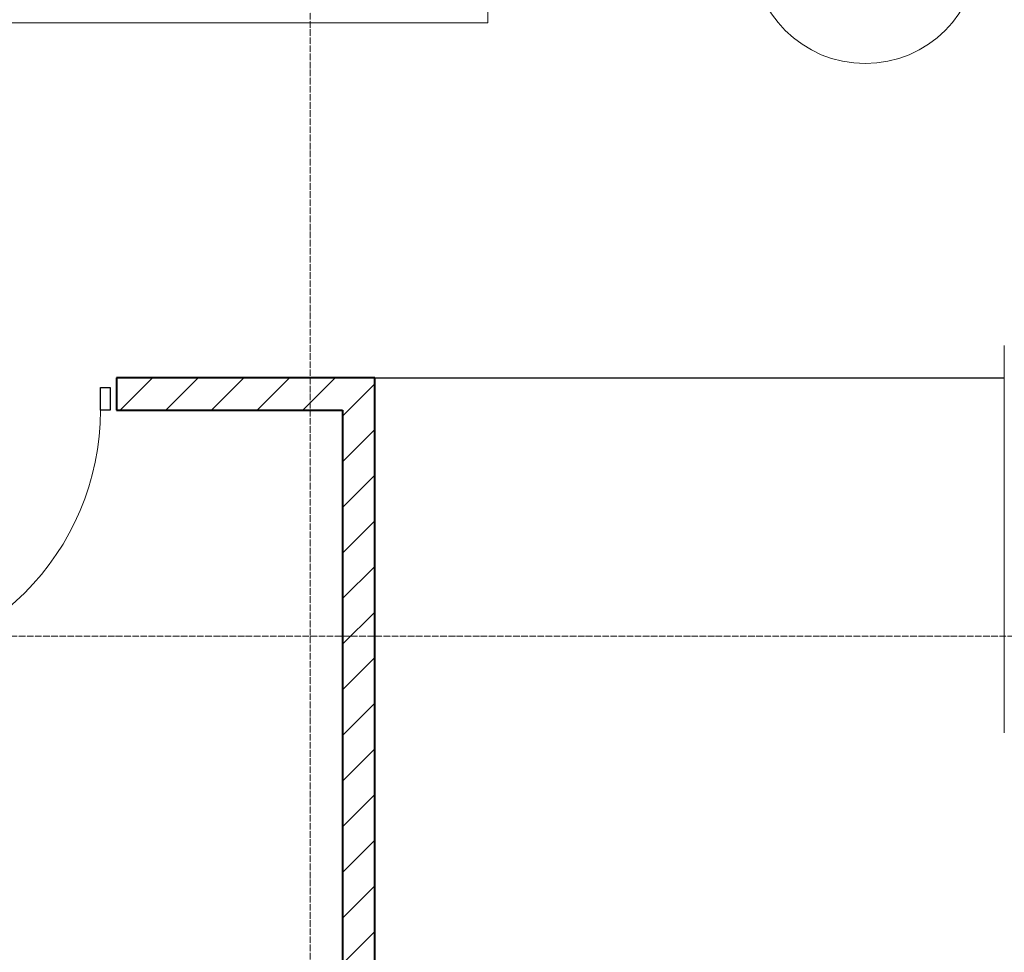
# Model space of a CAD drawing. Header units: millimetres. Extents: x 5617 to 109543, y 7718 to 202726.
# Tile 65 of 84: x 57514 to 60564, y 17820 to 20710. Entities that reach past the tile are written whole.
import ezdxf

# ---------------------------------------------------------------- set-up
doc = ezdxf.new("R2010")
doc.units = ezdxf.units.MM
doc.linetypes.add('ADSK_Линия сетки', pattern=[25, 20, -2.5, 0, -2.5])
doc.linetypes.add('Линия сетки', pattern=[25, 20, -2.5, 0, -2.5])
for name, color, linetype, lineweight in [('Двери', 7, 'Continuous', 18), ('Марки помещений', 7, 'Continuous', 20), ('Оси', 7, 'Continuous', 9), ('Перекрытия', 7, 'Continuous', 18), ('Стены', 7, 'Continuous', 18), ('Стены разрез', 7, 'Continuous', 40)]:
    doc.layers.add(name, color=color, linetype=linetype, lineweight=lineweight)
pattern_1 = [(45, (0, 0), (-70.71068, 70.71068), [])]

# ---------------------------------------------------------------- blocks, each defined once
blk = doc.blocks.new('A_DOR_Door - Вн_3_Одинарная_900x2100-2977806-МКСС_К4_L16_54_900_')
at = {"layer": 'Двери', "color": 253, "lineweight": 30, "true_color": 0xaaaaaa}
for p, q in [((-430, 20), (-400, 20)), ((-430, -50), (-430, 20)), ((-400, 20), (-400, -50)), ((400, -50), (400, 20)), ((400, 20), (430, 20)), ((430, 20), (430, -50)), ((-400, -50), (-430, -50)), ((-400, -50), (-400, -850)), ((-360, -50), (-400, -50)), ((-400, -50), (-400, -850)), ((-360, -850), (-360, -50)), ((430, -50), (400, -50)), ((-400, -850), (-360, -850))]:
    blk.add_line(p, q, dxfattribs=at)
at = {"layer": 'Двери', "color": 254, "lineweight": 9, "true_color": 0xd4d4d4}
blk.add_arc((-400, -50), 800, 270, 0, dxfattribs=at)
blk = doc.blocks.new('135_SLK_K4_AR_rvt-1-МКСС_К4_L16_54_900_')
at = {"layer": 'Стены разрез', "lineweight": 9, "true_color": 0xaaaaaa}
h = blk.add_hatch(dxfattribs=at)
h.set_pattern_fill('FP_3', color=253, style=0, pattern_type=2)
h.set_pattern_definition(pattern_1)
h.paths.add_polyline_path([(129750, 19500), (129750, 19600), (128950, 19600), (128950, 19500), (129650, 19500)])
h.paths.add_polyline_path([(128050, 19500), (128050, 19600), (127950, 19600), (127950, 19500)])
h = blk.add_hatch(dxfattribs=at)
h.set_pattern_fill('FP_3', color=253, style=0, pattern_type=2)
h.set_pattern_definition(pattern_1)
h.paths.add_polyline_path([(129684.8, 16000), (129750, 16000), (129750, 19500), (129650, 19500), (129650, 16000)])
at = {"layer": 'Перекрытия', "color": 253, "true_color": 0xaaaaaa}
for p, q in [((130100, 22200), (130100, 20700)), ((130100, 20700), (127950, 20700)), ((131699.6, 18500), (131699.6, 19700))]:
    blk.add_line(p, q, dxfattribs=at)
at = {"layer": 'Стены', "color": 253, "true_color": 0xaaaaaa}
for p, q in [((129750, 19600.4), (131700, 19600.4)), ((131700, 19599.6), (129750, 19599.6))]:
    blk.add_line(p, q, dxfattribs=at)
at = {"layer": 'Стены разрез', "color": 253, "true_color": 0xaaaaaa}
for p, q in [((129750, 19600), (128950, 19600)), ((128950, 19600), (128950, 19500)), ((129750, 19500), (129750, 19600)), ((128950, 19500), (129650, 19500)), ((129650, 19500), (129650, 16000)), ((129750, 16000), (129750, 19500))]:
    blk.add_line(p, q, dxfattribs=at)
at = {"layer": 'Двери', "color": 253, "lineweight": 18, "true_color": 0xaaaaaa}
blk.add_blockref('A_DOR_Door - Вн_3_Одинарная_900x2100-2977806-МКСС_К4_L16_54_900_', (128500, 19550), dxfattribs=at)
blk = doc.blocks.new('050_Марка_Помещение - Номер-620969-МКСС_К4_L16_54_900_')
at = {"layer": 'Марки помещений'}
blk.add_circle((0, 0), 3.5, dxfattribs=at)

msp = doc.modelspace()

# ---------------------------------------------------------------- linework, layer by layer
at = {"layer": 'Оси', "linetype": 'Линия сетки'}
msp.add_line((58413.9, 12025.7), (58413.9, 33100), dxfattribs=at)
at = {"layer": 'Оси', "linetype": 'ADSK_Линия сетки'}
msp.add_line((65663.9, 18800), (24981.8, 18800), dxfattribs=at)

# ---------------------------------------------------------------- block references
at = {"lineweight": 5}
msp.add_blockref('135_SLK_K4_AR_rvt-1-МКСС_К4_L16_54_900_', (-71136.1, 0), dxfattribs=at)
at = {"layer": 'Марки помещений', "xscale": 99.99999999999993, "yscale": 99.99999999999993, "zscale": 99.99999999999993}
msp.add_blockref('050_Марка_Помещение - Номер-620969-МКСС_К4_L16_54_900_', (60132.9, 20924), dxfattribs=at)

doc.saveas('drawing.dxf')
